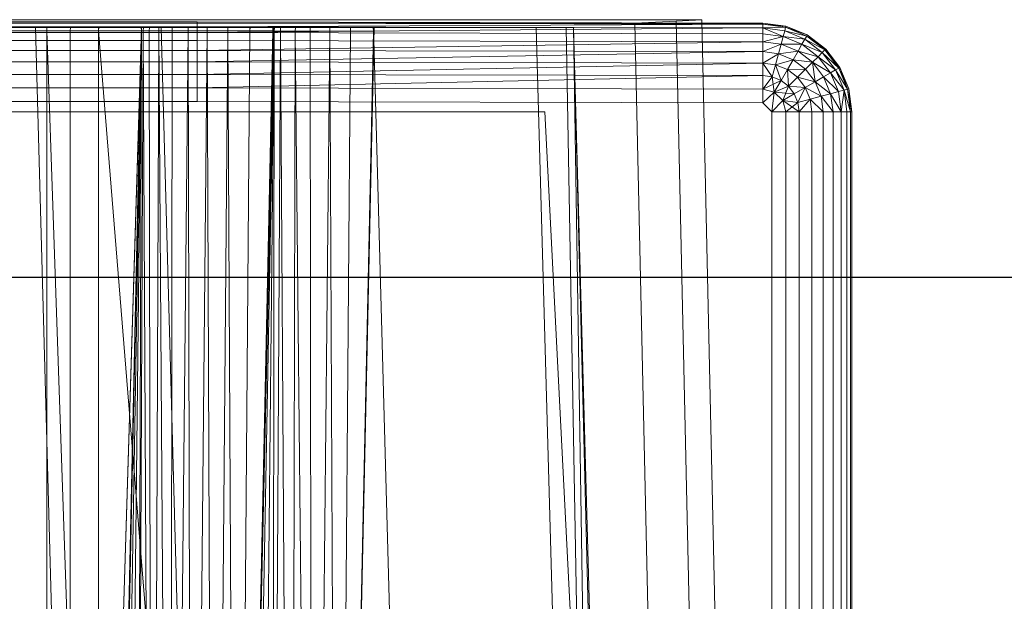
# Model space of a CAD drawing. Header units: metres. Extents: x 391.1 to 427.5, y 12.5 to 28.4.
# Tile 51 of 209: x 402.0935 to 402.256, y 28.0247 to 28.1208. Entities that reach past the tile are written whole.
import ezdxf

# ---------------------------------------------------------------- set-up
doc = ezdxf.new("R2010")
doc.units = ezdxf.units.M
for name, color, linetype, lineweight in [('A-DETL-____-MBND', 7, 'Continuous', 18), ('A-WALL-____-MCUT', 7, 'Continuous', 25), ('A-WALL-____-OTLN', 7, 'Continuous', 25)]:
    doc.layers.add(name, color=color, linetype=linetype, lineweight=lineweight)

# ---------------------------------------------------------------- blocks, each defined once
blk = doc.blocks.new('Family - Evans PA-152638-03_CLI_AIGUA_P0A')
at = {"layer": 'A-WALL-____-MCUT', "color": 253, "true_color": 0xaaaaaa}
blk.add_line((1.7984, 0.15), (0, 0.15), dxfattribs=at)
at = {"layer": 'A-WALL-____-OTLN', "color": 253, "true_color": 0xaaaaaa}
blk.add_line((1.7984, 0.15), (0, 0.15), dxfattribs=at)
blk = doc.blocks.new('Family - Inodor PA-152684-03_CLI_AIGUA_P0A')
at = {"layer": 'A-DETL-____-MBND', "color": 253, "true_color": 0xaaaaaa}
for p, q in [((0.01465, 0.72691), (0.38826, 0.72691)), ((0.01465, 0.72691), (0.38826, 0.72691)), ((0.03874, 0.72747), (0.36709, 0.72747)), ((0.36709, 0.72747), (0.03874, 0.72747)), ((0.36709, 0.72691), (0.03874, 0.72691)), ((0.03874, 0.72691), (0.36709, 0.72691)), ((0.10805, 0.72711), (0.29485, 0.72711)), ((0.10805, 0.72711), (0.29485, 0.72711)), ((0.29485, 0.72711), (0.10805, 0.72691)), ((0.10805, 0.72691), (0.29485, 0.72711)), ((0.10805, 0.72691), (0.29485, 0.72691)), ((0.10805, 0.72691), (0.29485, 0.72691)), ((0.10805, 0.72691), (0.29485, 0.72691)), ((0.29485, 0.72711), (0.29485, 0.72691)), ((0.29485, 0.72711), (0.38826, 0.72691)), ((0.29485, 0.72711), (0.29485, 0.72691)), ((0.29485, 0.72711), (0.38826, 0.72691)), ((0.29485, 0.72711), (0.29485, 0.72691)), ((0.29485, 0.72691), (0.29485, 0.72631)), ((0.29485, 0.72691), (0.38826, 0.72671)), ((0.29485, 0.72691), (0.29485, 0.72631)), ((0.38826, 0.72691), (0.29485, 0.72691)), ((0.29485, 0.72691), (0.38826, 0.72671)), ((0.29485, 0.72691), (0.29485, 0.72631)), ((0.29485, 0.72691), (0.38826, 0.72691)), ((0.29485, 0.72691), (0.38826, 0.72671)), ((0.38826, 0.72671), (0.29485, 0.72631)), ((0.29485, 0.72631), (0.38826, 0.72671)), ((0.36709, 0.72747), (0.37392, 0.72747)), ((0.37392, 0.72747), (0.36709, 0.72747)), ((0.37392, 0.72725), (0.36709, 0.72691)), ((0.36709, 0.72691), (0.37392, 0.72725)), ((0.3742, 0.40749), (0.36709, 0.72691)), ((0.3742, 0.40749), (0.36709, 0.72691)), ((0.37814, 0.72747), (0.37392, 0.72725)), ((0.37392, 0.72725), (0.37814, 0.72747)), ((0.37392, 0.72747), (0.37814, 0.72747)), ((0.37814, 0.72747), (0.37392, 0.72747)), ((0.38104, 0.40776), (0.37392, 0.72725)), ((0.38104, 0.40776), (0.37392, 0.72725)), ((0.38526, 0.40793), (0.37814, 0.72747)), ((0.38526, 0.40793), (0.37814, 0.72747)), ((0.38826, 0.72691), (0.38826, 0.72671)), ((0.38826, 0.72691), (0.39205, 0.72641)), ((0.38826, 0.72691), (0.39205, 0.72641)), ((0.38826, 0.72691), (0.39205, 0.72641)), ((0.38826, 0.72691), (0.38826, 0.72671)), ((0.38826, 0.72691), (0.39205, 0.72641)), ((0.38826, 0.72691), (0.38826, 0.72671)), ((0.38826, 0.72671), (0.38826, 0.72611)), ((0.38826, 0.72671), (0.392, 0.72621)), ((0.38826, 0.72671), (0.38826, 0.72611)), ((0.39205, 0.72641), (0.38826, 0.72671)), ((0.38826, 0.72671), (0.392, 0.72621)), ((0.38826, 0.72671), (0.38826, 0.72611)), ((0.38826, 0.72671), (0.39205, 0.72641)), ((0.38826, 0.72671), (0.392, 0.72621)), ((0.10805, 0.72631), (0.29485, 0.72631)), ((0.10805, 0.72631), (0.29485, 0.72631)), ((0.10805, 0.72631), (0.29485, 0.72631)), ((0.29485, 0.72631), (0.10805, 0.72534)), ((0.10805, 0.72534), (0.29485, 0.72631)), ((0.10805, 0.72534), (0.29485, 0.72534)), ((0.10805, 0.72534), (0.29485, 0.72534)), ((0.10805, 0.72534), (0.29485, 0.72534)), ((0.12028, 0.7262), (0.28568, 0.7262)), ((0.1359, 0.7262), (0.27007, 0.7262)), ((0.26951, 0.7262), (0.13591, 0.7262)), ((0.27003, 0.72561), (0.13594, 0.72561)), ((0.13594, 0.72561), (0.27003, 0.72561)), ((0.13594, 0.72561), (0.27003, 0.72561)), ((0.13594, 0.72561), (0.27003, 0.72561)), ((0.24439, 0.7262), (0.26816, 0.7262)), ((0.26816, 0.7262), (0.28224, 0.21652)), ((0.26816, 0.7262), (0.28891, 0.7262)), ((0.26951, 0.7262), (0.27006, 0.7262)), ((0.28568, 0.7262), (0.26951, 0.2042)), ((0.26951, 0.2042), (0.28565, 0.7256)), ((0.26951, 0.2042), (0.28565, 0.7256)), ((0.27003, 0.72561), (0.27006, 0.7262)), ((0.27006, 0.7262), (0.27003, 0.72561)), ((0.27007, 0.7262), (0.27003, 0.72561)), ((0.27007, 0.7262), (0.27003, 0.72561)), ((0.27003, 0.72561), (0.27003, 0.44571)), ((0.27003, 0.72561), (0.27392, 0.72561)), ((0.27003, 0.72561), (0.27003, 0.44571)), ((0.27392, 0.72561), (0.27003, 0.72561)), ((0.27003, 0.72561), (0.27003, 0.44571)), ((0.27003, 0.72561), (0.27965, 0.44571)), ((0.27003, 0.72561), (0.27003, 0.44571)), ((0.28565, 0.7256), (0.27003, 0.72561)), ((0.27003, 0.72561), (0.28565, 0.7256)), ((0.27003, 0.72561), (0.27965, 0.44571)), ((0.27003, 0.21593), (0.28565, 0.7256)), ((0.27003, 0.21593), (0.28565, 0.7256)), ((0.27394, 0.7262), (0.27006, 0.7262)), ((0.28563, 0.7262), (0.27007, 0.7262)), ((0.27394, 0.7262), (0.27392, 0.72561)), ((0.27394, 0.7262), (0.27392, 0.72561)), ((0.27392, 0.72561), (0.27392, 0.44571)), ((0.27392, 0.72561), (0.27859, 0.72561)), ((0.27392, 0.72561), (0.27392, 0.44571)), ((0.27859, 0.72561), (0.27392, 0.72561)), ((0.27859, 0.7262), (0.27394, 0.7262)), ((0.27859, 0.7262), (0.27859, 0.72561)), ((0.27861, 0.7262), (0.27859, 0.72561)), ((0.27861, 0.7262), (0.27859, 0.7262)), ((0.27859, 0.72561), (0.27859, 0.7262)), ((0.27862, 0.7262), (0.27859, 0.72561)), ((0.27859, 0.72561), (0.27861, 0.7262)), ((0.27862, 0.7262), (0.27859, 0.72561)), ((0.27859, 0.72561), (0.27859, 0.44571)), ((0.27859, 0.72561), (0.30126, 0.44572)), ((0.27859, 0.72561), (0.27859, 0.44571)), ((0.3076, 0.72555), (0.27859, 0.72561)), ((0.27859, 0.72561), (0.3076, 0.72555)), ((0.27859, 0.72561), (0.30126, 0.44572)), ((0.27862, 0.7262), (0.27861, 0.7262)), ((0.30752, 0.7262), (0.27862, 0.7262)), ((0.28565, 0.7256), (0.27965, 0.44571)), ((0.27965, 0.44571), (0.28565, 0.7256)), ((0.28565, 0.7256), (0.27965, 0.44571)), ((0.27965, 0.44571), (0.28565, 0.7256)), ((0.28565, 0.7256), (0.27996, 0.44571)), ((0.27996, 0.44571), (0.28565, 0.7256)), ((0.28565, 0.7256), (0.28094, 0.44571)), ((0.28094, 0.44571), (0.28565, 0.7256)), ((0.28565, 0.7256), (0.28254, 0.44571)), ((0.28254, 0.44571), (0.28565, 0.7256)), ((0.28565, 0.7256), (0.28471, 0.44571)), ((0.28471, 0.44571), (0.28565, 0.7256)), ((0.28471, 0.44571), (0.28596, 0.7256)), ((0.28471, 0.44571), (0.28596, 0.7256)), ((0.28563, 0.7262), (0.28565, 0.7256)), ((0.28568, 0.7262), (0.28563, 0.7262)), ((0.28565, 0.7256), (0.28563, 0.7262)), ((0.28568, 0.7262), (0.28565, 0.7256)), ((0.28568, 0.7262), (0.28565, 0.7256)), ((0.28568, 0.7262), (0.28565, 0.7256)), ((0.28568, 0.7262), (0.28565, 0.7256)), ((0.28565, 0.7256), (0.28596, 0.7256)), ((0.28596, 0.7256), (0.28565, 0.7256)), ((0.28599, 0.7262), (0.28568, 0.7262)), ((0.28599, 0.7262), (0.28596, 0.7256)), ((0.28599, 0.7262), (0.28596, 0.7256)), ((0.28596, 0.7256), (0.28739, 0.44571)), ((0.28596, 0.7256), (0.28694, 0.7256)), ((0.28596, 0.7256), (0.28739, 0.44571)), ((0.28694, 0.7256), (0.28596, 0.7256)), ((0.28697, 0.7262), (0.28599, 0.7262)), ((0.28697, 0.7262), (0.28694, 0.7256)), ((0.28697, 0.7262), (0.28694, 0.7256)), ((0.28694, 0.7256), (0.28739, 0.44571)), ((0.28694, 0.7256), (0.28854, 0.7256)), ((0.28694, 0.7256), (0.28739, 0.44571)), ((0.28854, 0.7256), (0.28694, 0.7256)), ((0.28856, 0.7262), (0.28697, 0.7262)), ((0.28854, 0.7256), (0.28739, 0.44571)), ((0.28739, 0.44571), (0.28854, 0.7256)), ((0.28856, 0.7262), (0.28854, 0.7256)), ((0.28856, 0.7262), (0.28854, 0.7256)), ((0.28854, 0.7256), (0.29049, 0.44571)), ((0.28854, 0.7256), (0.29071, 0.7256)), ((0.28854, 0.7256), (0.29049, 0.44571)), ((0.29071, 0.7256), (0.28854, 0.7256)), ((0.29073, 0.7262), (0.28856, 0.7262)), ((0.28891, 0.7262), (0.30299, 0.21652)), ((0.28891, 0.7262), (0.32395, 0.7262)), ((0.29071, 0.7256), (0.29049, 0.44571)), ((0.29049, 0.44571), (0.29071, 0.7256)), ((0.29049, 0.44571), (0.29339, 0.7256)), ((0.29049, 0.44571), (0.29339, 0.7256)), ((0.29073, 0.7262), (0.29071, 0.7256)), ((0.29073, 0.7262), (0.29071, 0.7256)), ((0.29071, 0.7256), (0.29339, 0.7256)), ((0.29339, 0.7256), (0.29071, 0.7256)), ((0.2934, 0.7262), (0.29073, 0.7262)), ((0.2934, 0.7262), (0.29339, 0.7256)), ((0.2934, 0.7262), (0.29339, 0.7256)), ((0.29339, 0.7256), (0.2934, 0.7262)), ((0.2934, 0.7262), (0.29339, 0.7256)), ((0.29339, 0.7256), (0.29392, 0.44571)), ((0.29339, 0.7256), (0.29649, 0.7256)), ((0.29339, 0.7256), (0.29392, 0.44571)), ((0.29649, 0.7256), (0.29339, 0.7256)), ((0.29649, 0.7262), (0.2934, 0.7262)), ((0.29649, 0.7256), (0.29392, 0.44571)), ((0.29392, 0.44571), (0.29649, 0.7256)), ((0.29485, 0.72631), (0.29485, 0.72534)), ((0.29485, 0.72631), (0.38826, 0.72611)), ((0.29485, 0.72631), (0.29485, 0.72534)), ((0.29485, 0.72631), (0.38826, 0.72611)), ((0.29485, 0.72631), (0.29485, 0.72534)), ((0.29485, 0.72631), (0.38826, 0.72611)), ((0.38826, 0.72611), (0.29485, 0.72534)), ((0.29485, 0.72534), (0.38826, 0.72611)), ((0.29485, 0.72534), (0.29485, 0.72402)), ((0.29485, 0.72534), (0.38826, 0.72514)), ((0.29485, 0.72534), (0.29485, 0.72402)), ((0.29485, 0.72534), (0.38826, 0.72514)), ((0.29485, 0.72534), (0.29485, 0.72402)), ((0.29485, 0.72534), (0.38826, 0.72514)), ((0.29649, 0.7262), (0.29649, 0.7256)), ((0.29649, 0.7262), (0.29649, 0.7256)), ((0.29649, 0.7262), (0.29649, 0.7262)), ((0.29649, 0.7256), (0.29649, 0.7262)), ((0.2965, 0.7262), (0.29649, 0.7256)), ((0.2965, 0.7262), (0.29649, 0.7262)), ((0.29649, 0.7256), (0.29649, 0.7262)), ((0.2965, 0.7262), (0.29649, 0.7256)), ((0.29649, 0.7256), (0.29758, 0.44571)), ((0.29992, 0.7256), (0.29649, 0.7256)), ((0.29649, 0.7256), (0.29992, 0.7256)), ((0.29649, 0.7256), (0.29758, 0.44571)), ((0.29992, 0.7262), (0.2965, 0.7262)), ((0.29992, 0.7256), (0.29758, 0.44571)), ((0.29758, 0.44571), (0.29992, 0.7256)), ((0.29992, 0.7262), (0.29992, 0.7256)), ((0.29992, 0.7262), (0.29992, 0.7256)), ((0.29992, 0.7262), (0.29992, 0.7262)), ((0.29992, 0.7256), (0.29992, 0.7262)), ((0.29993, 0.7262), (0.29992, 0.7256)), ((0.29993, 0.7262), (0.29992, 0.7262)), ((0.29992, 0.7256), (0.29992, 0.7262)), ((0.29993, 0.7262), (0.29992, 0.7256)), ((0.29992, 0.7256), (0.30135, 0.44571)), ((0.29992, 0.7256), (0.30358, 0.7256)), ((0.29992, 0.7256), (0.30135, 0.44571)), ((0.30358, 0.7256), (0.29992, 0.7256)), ((0.30358, 0.7262), (0.29993, 0.7262)), ((0.3076, 0.72555), (0.30126, 0.44572)), ((0.30126, 0.44572), (0.3076, 0.72555)), ((0.30749, 0.7262), (0.30135, 0.44571)), ((0.30358, 0.7256), (0.30135, 0.44571)), ((0.30135, 0.44571), (0.30358, 0.7256)), ((0.30135, 0.44571), (0.30735, 0.7256)), ((0.30135, 0.44571), (0.30735, 0.7256)), ((0.3076, 0.72555), (0.30226, 0.44566)), ((0.30226, 0.44566), (0.3076, 0.72555)), ((0.30358, 0.7262), (0.30358, 0.7256)), ((0.30359, 0.7262), (0.30358, 0.7256)), ((0.30359, 0.7262), (0.30358, 0.7262)), ((0.30358, 0.7256), (0.30358, 0.7262)), ((0.30359, 0.7262), (0.30358, 0.7256)), ((0.30358, 0.7256), (0.30735, 0.7256)), ((0.30735, 0.7256), (0.30358, 0.7256)), ((0.30735, 0.7262), (0.30359, 0.7262)), ((0.3076, 0.72555), (0.30471, 0.44566)), ((0.30471, 0.44566), (0.3076, 0.72555)), ((0.3076, 0.72555), (0.30715, 0.44566)), ((0.30715, 0.44566), (0.3076, 0.72555)), ((0.30715, 0.44566), (0.3086, 0.72555)), ((0.30715, 0.44566), (0.3086, 0.72555)), ((0.30739, 0.7262), (0.30735, 0.7256)), ((0.30735, 0.7262), (0.30735, 0.7256)), ((0.30736, 0.7262), (0.30735, 0.7256)), ((0.30736, 0.7262), (0.30735, 0.7262)), ((0.30735, 0.7256), (0.30735, 0.7262)), ((0.30737, 0.7262), (0.30735, 0.7256)), ((0.30735, 0.7256), (0.30736, 0.7262)), ((0.30739, 0.7262), (0.30735, 0.7256)), ((0.30735, 0.7256), (0.30737, 0.7262)), ((0.30737, 0.7262), (0.30736, 0.7262)), ((0.30739, 0.7262), (0.30737, 0.7262)), ((0.30749, 0.7262), (0.30739, 0.7262)), ((0.30752, 0.7262), (0.3076, 0.72555)), ((0.30763, 0.7262), (0.30752, 0.7262)), ((0.3076, 0.72555), (0.30752, 0.7262)), ((0.30763, 0.7262), (0.3076, 0.72555)), ((0.30763, 0.7262), (0.3076, 0.72555)), ((0.3076, 0.72555), (0.3086, 0.72555)), ((0.3086, 0.72555), (0.3076, 0.72555)), ((0.30863, 0.7262), (0.30763, 0.7262)), ((0.30863, 0.7262), (0.3086, 0.72555)), ((0.30863, 0.7262), (0.3086, 0.72555)), ((0.3086, 0.72555), (0.31043, 0.44566)), ((0.3086, 0.72555), (0.31105, 0.72555)), ((0.3086, 0.72555), (0.31043, 0.44566)), ((0.31105, 0.72555), (0.3086, 0.72555)), ((0.31107, 0.7262), (0.30863, 0.7262)), ((0.31105, 0.72555), (0.31043, 0.44566)), ((0.31043, 0.44566), (0.31105, 0.72555)), ((0.31107, 0.7262), (0.31105, 0.72555)), ((0.31107, 0.7262), (0.31105, 0.72555)), ((0.31105, 0.72555), (0.31384, 0.44566)), ((0.31105, 0.72555), (0.31349, 0.72555)), ((0.31105, 0.72555), (0.31384, 0.44566)), ((0.31349, 0.72555), (0.31105, 0.72555)), ((0.3135, 0.7262), (0.31107, 0.7262)), ((0.3135, 0.7262), (0.31349, 0.72555)), ((0.3135, 0.7262), (0.31349, 0.72555)), ((0.31349, 0.72555), (0.31384, 0.44566)), ((0.31349, 0.72555), (0.31677, 0.72555)), ((0.31349, 0.72555), (0.31384, 0.44566)), ((0.31677, 0.72555), (0.31349, 0.72555)), ((0.31677, 0.7262), (0.3135, 0.7262)), ((0.31677, 0.72555), (0.31384, 0.44566)), ((0.31384, 0.44566), (0.31677, 0.72555)), ((0.31677, 0.7262), (0.31677, 0.72555)), ((0.31677, 0.7262), (0.31677, 0.72555)), ((0.31677, 0.7262), (0.31677, 0.7262)), ((0.31677, 0.72555), (0.31677, 0.7262)), ((0.32018, 0.7262), (0.31677, 0.7262)), ((0.31677, 0.7262), (0.31677, 0.72555)), ((0.31677, 0.72555), (0.31794, 0.44566)), ((0.32019, 0.72555), (0.31677, 0.72555)), ((0.31677, 0.72555), (0.32019, 0.72555)), ((0.31677, 0.72555), (0.31794, 0.44566)), ((0.32408, 0.7262), (0.31794, 0.44566)), ((0.32019, 0.72555), (0.31794, 0.44566)), ((0.31794, 0.44566), (0.32019, 0.72555)), ((0.31794, 0.44566), (0.32395, 0.72555)), ((0.31794, 0.44566), (0.32395, 0.72555)), ((0.32018, 0.7262), (0.32019, 0.72555)), ((0.32019, 0.7262), (0.32018, 0.7262)), ((0.32019, 0.72555), (0.32018, 0.7262)), ((0.32019, 0.7262), (0.32019, 0.72555)), ((0.3202, 0.7262), (0.32019, 0.72555)), ((0.3202, 0.7262), (0.32019, 0.7262)), ((0.32019, 0.72555), (0.32019, 0.7262)), ((0.3202, 0.7262), (0.32019, 0.72555)), ((0.32019, 0.72555), (0.32395, 0.72555)), ((0.32395, 0.72555), (0.32019, 0.72555)), ((0.32394, 0.7262), (0.3202, 0.7262)), ((0.32394, 0.7262), (0.32395, 0.72555)), ((0.32395, 0.7262), (0.32394, 0.7262)), ((0.32395, 0.72555), (0.32394, 0.7262)), ((0.32395, 0.7262), (0.33803, 0.21652)), ((0.32395, 0.7262), (0.35083, 0.7262)), ((0.32397, 0.7262), (0.32395, 0.72555)), ((0.32395, 0.7262), (0.32395, 0.72555)), ((0.32396, 0.7262), (0.32395, 0.72555)), ((0.32396, 0.7262), (0.32395, 0.7262)), ((0.32395, 0.72555), (0.32395, 0.7262)), ((0.32397, 0.7262), (0.32395, 0.72555)), ((0.32395, 0.72555), (0.32396, 0.7262)), ((0.32397, 0.7262), (0.32396, 0.7262)), ((0.32408, 0.7262), (0.32397, 0.7262)), ((0.35083, 0.7262), (0.36491, 0.21652)), ((0.35083, 0.7262), (0.35578, 0.7262)), ((0.35578, 0.7262), (0.36491, 0.21652)), ((0.35578, 0.7262), (0.35697, 0.7262)), ((0.35697, 0.7262), (0.36491, 0.21652)), ((0.35697, 0.7262), (0.36986, 0.21652)), ((0.35697, 0.7262), (0.37104, 0.21652)), ((0.392, 0.72621), (0.38826, 0.72611)), ((0.38826, 0.72611), (0.392, 0.72621)), ((0.38826, 0.72611), (0.38826, 0.72514)), ((0.38826, 0.72611), (0.39184, 0.72564)), ((0.38826, 0.72611), (0.38826, 0.72514)), ((0.38826, 0.72611), (0.39159, 0.7247)), ((0.38826, 0.72611), (0.38826, 0.72514)), ((0.38826, 0.72611), (0.39184, 0.72564)), ((0.38826, 0.72611), (0.39159, 0.7247)), ((0.38826, 0.72611), (0.39184, 0.72564)), ((0.38826, 0.72514), (0.38826, 0.72382)), ((0.39159, 0.7247), (0.38826, 0.72514)), ((0.38826, 0.72514), (0.38826, 0.72382)), ((0.39159, 0.7247), (0.38826, 0.72514)), ((0.38826, 0.72514), (0.39159, 0.7247)), ((0.38826, 0.72514), (0.38826, 0.72382)), ((0.39184, 0.72564), (0.39159, 0.7247)), ((0.39184, 0.72564), (0.39159, 0.7247)), ((0.39159, 0.7247), (0.39184, 0.72564)), ((0.392, 0.72621), (0.39184, 0.72564)), ((0.392, 0.72621), (0.39184, 0.72564)), ((0.39184, 0.72564), (0.392, 0.72621)), ((0.39184, 0.72564), (0.39518, 0.72425)), ((0.39184, 0.72564), (0.39518, 0.72425)), ((0.39184, 0.72564), (0.39548, 0.72477)), ((0.39184, 0.72564), (0.39548, 0.72477)), ((0.39184, 0.72564), (0.39518, 0.72425)), ((0.39205, 0.72641), (0.392, 0.72621)), ((0.39205, 0.72641), (0.392, 0.72621)), ((0.392, 0.72621), (0.39205, 0.72641)), ((0.392, 0.72621), (0.39548, 0.72477)), ((0.392, 0.72621), (0.39548, 0.72477)), ((0.392, 0.72621), (0.39558, 0.72494)), ((0.392, 0.72621), (0.39558, 0.72494)), ((0.392, 0.72621), (0.39548, 0.72477)), ((0.39205, 0.72641), (0.39558, 0.72494)), ((0.39205, 0.72641), (0.39558, 0.72494)), ((0.39205, 0.72641), (0.39558, 0.72494)), ((0.39205, 0.72641), (0.39558, 0.72494)), ((0.39558, 0.72494), (0.39548, 0.72477)), ((0.39558, 0.72494), (0.39548, 0.72477)), ((0.39548, 0.72477), (0.39558, 0.72494)), ((0.39558, 0.72494), (0.39862, 0.72262)), ((0.39558, 0.72494), (0.39862, 0.72262)), ((0.39558, 0.72494), (0.39862, 0.72262)), ((0.39558, 0.72494), (0.39862, 0.72262)), ((0.10805, 0.72402), (0.29485, 0.72402)), ((0.10805, 0.72402), (0.29485, 0.72402)), ((0.10805, 0.72402), (0.29485, 0.72402)), ((0.29485, 0.72402), (0.38826, 0.72382)), ((0.29485, 0.72402), (0.29485, 0.72239)), ((0.29485, 0.72402), (0.38826, 0.72382)), ((0.29485, 0.72402), (0.38826, 0.72382)), ((0.29485, 0.72402), (0.29485, 0.72239)), ((0.38826, 0.72382), (0.29485, 0.72239)), ((0.29485, 0.72239), (0.38826, 0.72382)), ((0.39159, 0.7247), (0.38826, 0.72382)), ((0.38826, 0.72382), (0.39159, 0.7247)), ((0.38826, 0.72382), (0.38826, 0.72219)), ((0.38826, 0.72382), (0.39125, 0.72342)), ((0.38826, 0.72382), (0.38826, 0.72219)), ((0.38826, 0.72382), (0.39125, 0.72342)), ((0.38826, 0.72382), (0.38826, 0.72219)), ((0.38826, 0.72382), (0.39125, 0.72342)), ((0.39125, 0.72342), (0.38826, 0.72219)), ((0.38826, 0.72219), (0.39125, 0.72342)), ((0.39125, 0.72342), (0.39083, 0.72185)), ((0.39125, 0.72342), (0.39083, 0.72185)), ((0.39083, 0.72185), (0.39125, 0.72342)), ((0.39159, 0.7247), (0.39125, 0.72342)), ((0.39159, 0.7247), (0.39125, 0.72342)), ((0.39125, 0.72342), (0.39159, 0.7247)), ((0.39125, 0.72342), (0.39404, 0.72227)), ((0.39125, 0.72342), (0.39404, 0.72227)), ((0.39125, 0.72342), (0.3947, 0.72341)), ((0.39125, 0.72342), (0.3947, 0.72341)), ((0.39125, 0.72342), (0.39404, 0.72227)), ((0.39159, 0.7247), (0.3947, 0.72341)), ((0.39159, 0.7247), (0.3947, 0.72341)), ((0.39159, 0.7247), (0.39518, 0.72425)), ((0.39159, 0.7247), (0.39518, 0.72425)), ((0.39159, 0.7247), (0.3947, 0.72341)), ((0.3947, 0.72341), (0.39404, 0.72227)), ((0.3947, 0.72341), (0.39404, 0.72227)), ((0.39404, 0.72227), (0.3947, 0.72341)), ((0.39518, 0.72425), (0.3947, 0.72341)), ((0.39518, 0.72425), (0.3947, 0.72341)), ((0.3947, 0.72341), (0.39518, 0.72425)), ((0.3947, 0.72341), (0.39736, 0.72136)), ((0.3947, 0.72341), (0.39736, 0.72136)), ((0.3947, 0.72341), (0.39805, 0.72205)), ((0.3947, 0.72341), (0.39805, 0.72205)), ((0.3947, 0.72341), (0.39736, 0.72136)), ((0.39548, 0.72477), (0.39518, 0.72425)), ((0.39548, 0.72477), (0.39518, 0.72425)), ((0.39518, 0.72425), (0.39548, 0.72477)), ((0.39518, 0.72425), (0.39805, 0.72205)), ((0.39518, 0.72425), (0.39805, 0.72205)), ((0.39518, 0.72425), (0.39847, 0.72247)), ((0.39518, 0.72425), (0.39847, 0.72247)), ((0.39518, 0.72425), (0.39805, 0.72205)), ((0.39548, 0.72477), (0.39847, 0.72247)), ((0.39548, 0.72477), (0.39847, 0.72247)), ((0.39548, 0.72477), (0.39862, 0.72262)), ((0.39548, 0.72477), (0.39862, 0.72262)), ((0.39548, 0.72477), (0.39847, 0.72247)), ((0.10805, 0.72239), (0.29485, 0.72239)), ((0.10805, 0.72239), (0.29485, 0.72239)), ((0.10805, 0.72239), (0.29485, 0.72239)), ((0.29485, 0.72239), (0.38826, 0.72219)), ((0.29485, 0.72239), (0.29485, 0.72051)), ((0.29485, 0.72239), (0.38826, 0.72219)), ((0.29485, 0.72239), (0.29485, 0.72051)), ((0.29485, 0.72239), (0.38826, 0.72219)), ((0.38826, 0.72219), (0.29485, 0.72051)), ((0.29485, 0.72051), (0.38826, 0.72219)), ((0.38826, 0.72219), (0.38826, 0.72031)), ((0.38826, 0.72219), (0.39083, 0.72185)), ((0.38826, 0.72219), (0.38826, 0.72031)), ((0.38826, 0.72219), (0.39083, 0.72185)), ((0.38826, 0.72219), (0.38826, 0.72031)), ((0.38826, 0.72219), (0.39083, 0.72185)), ((0.39083, 0.72185), (0.38826, 0.72031)), ((0.38826, 0.72031), (0.39083, 0.72185)), ((0.39083, 0.72185), (0.39034, 0.72003)), ((0.39083, 0.72185), (0.39034, 0.72003)), ((0.39034, 0.72003), (0.39083, 0.72185)), ((0.39083, 0.72185), (0.39404, 0.72227)), ((0.39083, 0.72185), (0.39404, 0.72227)), ((0.39083, 0.72185), (0.39322, 0.72086)), ((0.39083, 0.72185), (0.39322, 0.72086)), ((0.39083, 0.72185), (0.39322, 0.72086)), ((0.39404, 0.72227), (0.39322, 0.72086)), ((0.39404, 0.72227), (0.39322, 0.72086)), ((0.39322, 0.72086), (0.39404, 0.72227)), ((0.39404, 0.72227), (0.39643, 0.72043)), ((0.39404, 0.72227), (0.39643, 0.72043)), ((0.39404, 0.72227), (0.39736, 0.72136)), ((0.39404, 0.72227), (0.39736, 0.72136)), ((0.39404, 0.72227), (0.39643, 0.72043)), ((0.39805, 0.72205), (0.39736, 0.72136)), ((0.39805, 0.72205), (0.39736, 0.72136)), ((0.39736, 0.72136), (0.39805, 0.72205)), ((0.39847, 0.72247), (0.39805, 0.72205)), ((0.39847, 0.72247), (0.39805, 0.72205)), ((0.39805, 0.72205), (0.39847, 0.72247)), ((0.39805, 0.72205), (0.40025, 0.71918)), ((0.39805, 0.72205), (0.40025, 0.71918)), ((0.39805, 0.72205), (0.40077, 0.71948)), ((0.39805, 0.72205), (0.40077, 0.71948)), ((0.39805, 0.72205), (0.40025, 0.71918)), ((0.39862, 0.72262), (0.39847, 0.72247)), ((0.39862, 0.72262), (0.39847, 0.72247)), ((0.39847, 0.72247), (0.39862, 0.72262)), ((0.39847, 0.72247), (0.40077, 0.71948)), ((0.39847, 0.72247), (0.40077, 0.71948)), ((0.39847, 0.72247), (0.40077, 0.71948)), ((0.39862, 0.72262), (0.40094, 0.71958)), ((0.39862, 0.72262), (0.40094, 0.71958)), ((0.39862, 0.72262), (0.40094, 0.71958)), ((0.39862, 0.72262), (0.40077, 0.71948)), ((0.39862, 0.72262), (0.40094, 0.71958)), ((0.39862, 0.72262), (0.40077, 0.71948)), ((0.10805, 0.72051), (0.29485, 0.72051)), ((0.10805, 0.72051), (0.29485, 0.72051)), ((0.10805, 0.72051), (0.29485, 0.72051)), ((0.29485, 0.72051), (0.38826, 0.72031)), ((0.29485, 0.72051), (0.29485, 0.71843)), ((0.29485, 0.72051), (0.38826, 0.72031)), ((0.29485, 0.72051), (0.29485, 0.71843)), ((0.29485, 0.72051), (0.38826, 0.72031)), ((0.38826, 0.72031), (0.29485, 0.71843)), ((0.29485, 0.71843), (0.38826, 0.72031)), ((0.38826, 0.72031), (0.38826, 0.71823)), ((0.38826, 0.72031), (0.39034, 0.72003)), ((0.38826, 0.72031), (0.38826, 0.71823)), ((0.38826, 0.72031), (0.3898, 0.71802)), ((0.38826, 0.72031), (0.38826, 0.71823)), ((0.38826, 0.72031), (0.39034, 0.72003)), ((0.38826, 0.72031), (0.3898, 0.71802)), ((0.38826, 0.72031), (0.39034, 0.72003)), ((0.39034, 0.72003), (0.3898, 0.71802)), ((0.39034, 0.72003), (0.3898, 0.71802)), ((0.3898, 0.71802), (0.39034, 0.72003)), ((0.39034, 0.72003), (0.39322, 0.72086)), ((0.39034, 0.72003), (0.39322, 0.72086)), ((0.39034, 0.72003), (0.39228, 0.71923)), ((0.39034, 0.72003), (0.39124, 0.71743)), ((0.39034, 0.72003), (0.39228, 0.71923)), ((0.39034, 0.72003), (0.39124, 0.71743)), ((0.39034, 0.72003), (0.39228, 0.71923)), ((0.39322, 0.72086), (0.39228, 0.71923)), ((0.39322, 0.72086), (0.39228, 0.71923)), ((0.39228, 0.71923), (0.39322, 0.72086)), ((0.39322, 0.72086), (0.39528, 0.71928)), ((0.39322, 0.72086), (0.39528, 0.71928)), ((0.39322, 0.72086), (0.39643, 0.72043)), ((0.39322, 0.72086), (0.39643, 0.72043)), ((0.39322, 0.72086), (0.39528, 0.71928)), ((0.39643, 0.72043), (0.39528, 0.71928)), ((0.39643, 0.72043), (0.39528, 0.71928)), ((0.39528, 0.71928), (0.39643, 0.72043)), ((0.39736, 0.72136), (0.39643, 0.72043)), ((0.39736, 0.72136), (0.39643, 0.72043)), ((0.39643, 0.72043), (0.39736, 0.72136)), ((0.39643, 0.72043), (0.39827, 0.71804)), ((0.39643, 0.72043), (0.39686, 0.71722)), ((0.39643, 0.72043), (0.39827, 0.71804)), ((0.39643, 0.72043), (0.39686, 0.71722)), ((0.39643, 0.72043), (0.39941, 0.7187)), ((0.39643, 0.72043), (0.39941, 0.7187)), ((0.39643, 0.72043), (0.39827, 0.71804)), ((0.39736, 0.72136), (0.39941, 0.7187)), ((0.39736, 0.72136), (0.39941, 0.7187)), ((0.39736, 0.72136), (0.40025, 0.71918)), ((0.39736, 0.72136), (0.40025, 0.71918)), ((0.39736, 0.72136), (0.39941, 0.7187)), ((0.10805, 0.71843), (0.29485, 0.71843)), ((0.10805, 0.71843), (0.29485, 0.71843)), ((0.10805, 0.71843), (0.29485, 0.71843)), ((0.29485, 0.71843), (0.38826, 0.71823)), ((0.29485, 0.71843), (0.29485, 0.71621)), ((0.29485, 0.71843), (0.38826, 0.71823)), ((0.29485, 0.71843), (0.29485, 0.71621)), ((0.29485, 0.71843), (0.38826, 0.71823)), ((0.39228, 0.71923), (0.39124, 0.71743)), ((0.39228, 0.71923), (0.39124, 0.71743)), ((0.39124, 0.71743), (0.39228, 0.71923)), ((0.39228, 0.71923), (0.39528, 0.71928)), ((0.39228, 0.71923), (0.39528, 0.71928)), ((0.39228, 0.71923), (0.39395, 0.71795)), ((0.39228, 0.71923), (0.39248, 0.71648)), ((0.39228, 0.71923), (0.39395, 0.71795)), ((0.39228, 0.71923), (0.39248, 0.71648)), ((0.39228, 0.71923), (0.39395, 0.71795)), ((0.39528, 0.71928), (0.39395, 0.71795)), ((0.39528, 0.71928), (0.39395, 0.71795)), ((0.39395, 0.71795), (0.39528, 0.71928)), ((0.39528, 0.71928), (0.39686, 0.71722)), ((0.39528, 0.71928), (0.39686, 0.71722)), ((0.39528, 0.71928), (0.39686, 0.71722)), ((0.39941, 0.7187), (0.39827, 0.71804)), ((0.39941, 0.7187), (0.39827, 0.71804)), ((0.39827, 0.71804), (0.39941, 0.7187)), ((0.40025, 0.71918), (0.39941, 0.7187)), ((0.40025, 0.71918), (0.39941, 0.7187)), ((0.39941, 0.7187), (0.40025, 0.71918)), ((0.39941, 0.7187), (0.4007, 0.71559)), ((0.39941, 0.7187), (0.4007, 0.71559)), ((0.39941, 0.7187), (0.40164, 0.71584)), ((0.39941, 0.7187), (0.40164, 0.71584)), ((0.39941, 0.7187), (0.4007, 0.71559)), ((0.40077, 0.71948), (0.40025, 0.71918)), ((0.40077, 0.71948), (0.40025, 0.71918)), ((0.40025, 0.71918), (0.40077, 0.71948)), ((0.40025, 0.71918), (0.40164, 0.71584)), ((0.40025, 0.71918), (0.40164, 0.71584)), ((0.40025, 0.71918), (0.40221, 0.716)), ((0.40025, 0.71918), (0.40221, 0.716)), ((0.40025, 0.71918), (0.40164, 0.71584)), ((0.40094, 0.71958), (0.40077, 0.71948)), ((0.40094, 0.71958), (0.40077, 0.71948)), ((0.40077, 0.71948), (0.40094, 0.71958)), ((0.40077, 0.71948), (0.40221, 0.716)), ((0.40077, 0.71948), (0.40221, 0.716)), ((0.40077, 0.71948), (0.40221, 0.716)), ((0.40094, 0.71958), (0.40241, 0.71605)), ((0.40094, 0.71958), (0.40241, 0.71605)), ((0.40094, 0.71958), (0.40241, 0.71605)), ((0.40094, 0.71958), (0.40221, 0.716)), ((0.40094, 0.71958), (0.40241, 0.71605)), ((0.40094, 0.71958), (0.40221, 0.716)), ((0.38826, 0.71823), (0.29485, 0.71621)), ((0.29485, 0.71621), (0.38826, 0.71823)), ((0.38826, 0.71823), (0.38826, 0.71601)), ((0.3898, 0.71802), (0.38826, 0.71823)), ((0.38826, 0.71823), (0.38826, 0.71601)), ((0.3898, 0.71802), (0.38826, 0.71823)), ((0.38826, 0.71823), (0.3898, 0.71802)), ((0.38826, 0.71823), (0.38826, 0.71601)), ((0.3898, 0.71802), (0.38826, 0.71601)), ((0.3898, 0.71802), (0.38826, 0.71601)), ((0.38826, 0.71601), (0.3898, 0.71802)), ((0.38826, 0.71601), (0.39124, 0.71743)), ((0.38826, 0.71601), (0.39124, 0.71743)), ((0.3898, 0.71802), (0.39013, 0.71551)), ((0.3898, 0.71802), (0.39124, 0.71743)), ((0.3898, 0.71802), (0.39124, 0.71743)), ((0.3898, 0.71802), (0.39124, 0.71743)), ((0.39124, 0.71743), (0.39013, 0.71551)), ((0.39124, 0.71743), (0.39013, 0.71551)), ((0.39013, 0.71551), (0.39124, 0.71743)), ((0.39124, 0.71743), (0.39248, 0.71648)), ((0.39124, 0.71743), (0.39248, 0.71648)), ((0.39124, 0.71743), (0.39248, 0.71648)), ((0.39395, 0.71795), (0.39248, 0.71648)), ((0.39395, 0.71795), (0.39248, 0.71648)), ((0.39248, 0.71648), (0.39395, 0.71795)), ((0.39395, 0.71795), (0.39523, 0.71628)), ((0.39395, 0.71795), (0.39523, 0.71628)), ((0.39395, 0.71795), (0.39686, 0.71722)), ((0.39395, 0.71795), (0.39523, 0.71628)), ((0.39395, 0.71795), (0.39686, 0.71722)), ((0.39686, 0.71722), (0.39523, 0.71628)), ((0.39686, 0.71722), (0.39523, 0.71628)), ((0.39523, 0.71628), (0.39686, 0.71722)), ((0.39827, 0.71804), (0.39686, 0.71722)), ((0.39827, 0.71804), (0.39686, 0.71722)), ((0.39686, 0.71722), (0.39827, 0.71804)), ((0.39686, 0.71722), (0.39785, 0.71483)), ((0.39686, 0.71722), (0.39785, 0.71483)), ((0.39686, 0.71722), (0.39942, 0.71525)), ((0.39686, 0.71722), (0.39785, 0.71483)), ((0.39686, 0.71722), (0.39942, 0.71525)), ((0.39827, 0.71804), (0.39942, 0.71525)), ((0.39827, 0.71804), (0.39942, 0.71525)), ((0.39827, 0.71804), (0.4007, 0.71559)), ((0.39827, 0.71804), (0.4007, 0.71559)), ((0.39827, 0.71804), (0.39942, 0.71525)), ((0.10805, 0.71621), (0.29485, 0.71621)), ((0.10805, 0.71621), (0.29485, 0.71621)), ((0.10805, 0.71621), (0.29485, 0.71621)), ((0.29485, 0.71621), (0.38826, 0.71601)), ((0.29485, 0.71621), (0.29485, 0.71393)), ((0.29485, 0.71621), (0.38826, 0.71601)), ((0.29485, 0.71621), (0.29485, 0.71393)), ((0.29485, 0.71621), (0.38826, 0.71601)), ((0.38826, 0.71601), (0.38826, 0.71373)), ((0.38826, 0.71601), (0.39013, 0.71551)), ((0.38826, 0.71601), (0.38826, 0.71373)), ((0.38826, 0.71373), (0.38826, 0.71601)), ((0.38826, 0.71601), (0.39013, 0.71551)), ((0.38826, 0.71601), (0.39013, 0.71551)), ((0.39013, 0.71551), (0.38826, 0.71373)), ((0.38826, 0.71373), (0.39013, 0.71551)), ((0.38826, 0.71373), (0.39013, 0.71551)), ((0.39013, 0.71551), (0.38973, 0.71226)), ((0.38973, 0.71226), (0.39013, 0.71551)), ((0.39248, 0.71648), (0.39013, 0.71551)), ((0.39013, 0.71551), (0.39248, 0.71648)), ((0.39013, 0.71551), (0.39248, 0.71648)), ((0.39013, 0.71551), (0.39151, 0.71413)), ((0.39013, 0.71551), (0.39151, 0.71413)), ((0.39013, 0.71551), (0.39343, 0.71524)), ((0.39013, 0.71551), (0.39151, 0.71413)), ((0.39013, 0.71551), (0.39343, 0.71524)), ((0.39248, 0.71648), (0.39151, 0.71413)), ((0.39343, 0.71524), (0.39151, 0.71413)), ((0.39343, 0.71524), (0.39151, 0.71413)), ((0.39151, 0.71413), (0.39343, 0.71524)), ((0.39248, 0.71648), (0.39343, 0.71524)), ((0.39248, 0.71648), (0.39343, 0.71524)), ((0.39248, 0.71648), (0.39523, 0.71628)), ((0.39248, 0.71648), (0.39343, 0.71524)), ((0.39248, 0.71648), (0.39523, 0.71628)), ((0.39523, 0.71628), (0.39343, 0.71524)), ((0.39523, 0.71628), (0.39343, 0.71524)), ((0.39343, 0.71524), (0.39523, 0.71628)), ((0.39343, 0.71524), (0.39402, 0.7138)), ((0.39343, 0.71524), (0.39402, 0.7138)), ((0.39343, 0.71524), (0.39402, 0.7138)), ((0.39523, 0.71628), (0.39402, 0.7138)), ((0.39402, 0.7138), (0.39523, 0.71628)), ((0.39523, 0.71628), (0.39603, 0.71434)), ((0.39523, 0.71628), (0.39603, 0.71434)), ((0.39523, 0.71628), (0.39785, 0.71483)), ((0.39523, 0.71628), (0.39603, 0.71434)), ((0.39523, 0.71628), (0.39785, 0.71483)), ((0.39942, 0.71525), (0.39785, 0.71483)), ((0.39942, 0.71525), (0.39785, 0.71483)), ((0.39785, 0.71483), (0.39942, 0.71525)), ((0.4007, 0.71559), (0.39942, 0.71525)), ((0.4007, 0.71559), (0.39942, 0.71525)), ((0.39942, 0.71525), (0.4007, 0.71559)), ((0.39942, 0.71525), (0.39982, 0.71226)), ((0.39942, 0.71525), (0.39982, 0.71226)), ((0.39942, 0.71525), (0.40114, 0.71226)), ((0.39942, 0.71525), (0.39982, 0.71226)), ((0.39942, 0.71525), (0.40114, 0.71226)), ((0.40164, 0.71584), (0.4007, 0.71559)), ((0.40164, 0.71584), (0.4007, 0.71559)), ((0.4007, 0.71559), (0.40164, 0.71584)), ((0.4007, 0.71559), (0.40114, 0.71226)), ((0.4007, 0.71559), (0.40114, 0.71226)), ((0.4007, 0.71559), (0.40114, 0.71226)), ((0.40164, 0.71584), (0.40114, 0.71226)), ((0.40114, 0.71226), (0.40164, 0.71584)), ((0.40221, 0.716), (0.40164, 0.71584)), ((0.40221, 0.716), (0.40164, 0.71584)), ((0.40164, 0.71584), (0.40221, 0.716)), ((0.40164, 0.71584), (0.40211, 0.71226)), ((0.40164, 0.71584), (0.40211, 0.71226)), ((0.40164, 0.71584), (0.40271, 0.71226)), ((0.40164, 0.71584), (0.40211, 0.71226)), ((0.40164, 0.71584), (0.40271, 0.71226)), ((0.40241, 0.71605), (0.40221, 0.716)), ((0.40241, 0.71605), (0.40221, 0.716)), ((0.40221, 0.716), (0.40241, 0.71605)), ((0.40221, 0.716), (0.40271, 0.71226)), ((0.40221, 0.716), (0.40271, 0.71226)), ((0.40221, 0.716), (0.40291, 0.71226)), ((0.40221, 0.716), (0.40291, 0.71226)), ((0.40221, 0.716), (0.40271, 0.71226)), ((0.40241, 0.71605), (0.40291, 0.71226)), ((0.40241, 0.71605), (0.40291, 0.71226)), ((0.40241, 0.71605), (0.40291, 0.71226)), ((0.40241, 0.71605), (0.40291, 0.71226)), ((0.10805, 0.71393), (0.29485, 0.71393)), ((0.10805, 0.71393), (0.29485, 0.71393)), ((0.10805, 0.71393), (0.29485, 0.71393)), ((0.29485, 0.71393), (0.38826, 0.71373)), ((0.29485, 0.71393), (0.38826, 0.71373)), ((0.29485, 0.71393), (0.38826, 0.71373)), ((0.38826, 0.71373), (0.38973, 0.71226)), ((0.38826, 0.71373), (0.38973, 0.71226)), ((0.38826, 0.71373), (0.38973, 0.71226)), ((0.39151, 0.71413), (0.38973, 0.71226)), ((0.38973, 0.71226), (0.39151, 0.71413)), ((0.38973, 0.71226), (0.39151, 0.71413)), ((0.39151, 0.71413), (0.39201, 0.71226)), ((0.39151, 0.71413), (0.39402, 0.7138)), ((0.39151, 0.71413), (0.39201, 0.71226)), ((0.39151, 0.71413), (0.39402, 0.7138)), ((0.39151, 0.71413), (0.39423, 0.71226)), ((0.39151, 0.71413), (0.39201, 0.71226)), ((0.39151, 0.71413), (0.39402, 0.7138)), ((0.39151, 0.71413), (0.39423, 0.71226)), ((0.39402, 0.7138), (0.39201, 0.71226)), ((0.39402, 0.7138), (0.39603, 0.71434)), ((0.39402, 0.7138), (0.39603, 0.71434)), ((0.39402, 0.7138), (0.39603, 0.71434)), ((0.39402, 0.7138), (0.39423, 0.71226)), ((0.39402, 0.7138), (0.39423, 0.71226)), ((0.39402, 0.7138), (0.39423, 0.71226)), ((0.39603, 0.71434), (0.39423, 0.71226)), ((0.39423, 0.71226), (0.39603, 0.71434)), ((0.39785, 0.71483), (0.39603, 0.71434)), ((0.39785, 0.71483), (0.39603, 0.71434)), ((0.39603, 0.71434), (0.39785, 0.71483)), ((0.39603, 0.71434), (0.39631, 0.71226)), ((0.39603, 0.71434), (0.39631, 0.71226)), ((0.39603, 0.71434), (0.39819, 0.71226)), ((0.39603, 0.71434), (0.39631, 0.71226)), ((0.39603, 0.71434), (0.39819, 0.71226)), ((0.39785, 0.71483), (0.39819, 0.71226)), ((0.39785, 0.71483), (0.39819, 0.71226)), ((0.39785, 0.71483), (0.39982, 0.71226)), ((0.39785, 0.71483), (0.39819, 0.71226)), ((0.39785, 0.71483), (0.39982, 0.71226)), ((0.35226, 0.71226), (0.04887, 0.71226)), ((0.35226, 0.71226), (0.04887, 0.71226)), ((0.3592, 0.57586), (0.35226, 0.71226)), ((0.35226, 0.71226), (0.36063, 0.54781)), ((0.38973, 0.71226), (0.38973, 0.57723)), ((0.38973, 0.71226), (0.39201, 0.71226)), ((0.38973, 0.71226), (0.38973, 0.57723)), ((0.38973, 0.71226), (0.39201, 0.71226)), ((0.38973, 0.71226), (0.38973, 0.57723)), ((0.38973, 0.71226), (0.39201, 0.71226)), ((0.39201, 0.71226), (0.39201, 0.57723)), ((0.39201, 0.71226), (0.39423, 0.71226)), ((0.39201, 0.71226), (0.39201, 0.57723)), ((0.39423, 0.71226), (0.39201, 0.71226)), ((0.39201, 0.71226), (0.39423, 0.71226)), ((0.39201, 0.71226), (0.39201, 0.57723)), ((0.39423, 0.71226), (0.39423, 0.57723)), ((0.39423, 0.71226), (0.39631, 0.71226)), ((0.39423, 0.71226), (0.39423, 0.57723)), ((0.39423, 0.71226), (0.39631, 0.71226)), ((0.39423, 0.71226), (0.39423, 0.57723)), ((0.39423, 0.71226), (0.39631, 0.71226)), ((0.39631, 0.71226), (0.39631, 0.57723)), ((0.39819, 0.71226), (0.39631, 0.71226)), ((0.39631, 0.71226), (0.39631, 0.57723)), ((0.39819, 0.71226), (0.39631, 0.71226)), ((0.39631, 0.71226), (0.39819, 0.71226)), ((0.39631, 0.71226), (0.39631, 0.57723)), ((0.39819, 0.71226), (0.39819, 0.57723)), ((0.39982, 0.71226), (0.39819, 0.71226)), ((0.39819, 0.71226), (0.39819, 0.57723)), ((0.39982, 0.71226), (0.39819, 0.71226)), ((0.39819, 0.71226), (0.39982, 0.71226)), ((0.39819, 0.71226), (0.39819, 0.57723)), ((0.39982, 0.71226), (0.39982, 0.57723)), ((0.40114, 0.71226), (0.39982, 0.71226)), ((0.39982, 0.71226), (0.39982, 0.57723)), ((0.40114, 0.71226), (0.39982, 0.71226)), ((0.39982, 0.71226), (0.40114, 0.71226)), ((0.39982, 0.71226), (0.39982, 0.57723)), ((0.40114, 0.71226), (0.40114, 0.57723)), ((0.40114, 0.71226), (0.40211, 0.71226)), ((0.40114, 0.71226), (0.40114, 0.57723)), ((0.40114, 0.71226), (0.40211, 0.71226)), ((0.40114, 0.71226), (0.40114, 0.57723)), ((0.40114, 0.71226), (0.40211, 0.71226)), ((0.40211, 0.71226), (0.40211, 0.57723)), ((0.40271, 0.71226), (0.40211, 0.71226)), ((0.40211, 0.71226), (0.40211, 0.57723)), ((0.40271, 0.71226), (0.40211, 0.71226)), ((0.40211, 0.71226), (0.40271, 0.71226)), ((0.40211, 0.71226), (0.40211, 0.57723)), ((0.40271, 0.71226), (0.40271, 0.57723)), ((0.40291, 0.71226), (0.40271, 0.71226)), ((0.40271, 0.71226), (0.40271, 0.57723)), ((0.40291, 0.71226), (0.40271, 0.71226)), ((0.40271, 0.71226), (0.40291, 0.71226)), ((0.40271, 0.71226), (0.40271, 0.57723)), ((0.40291, 0.71226), (0.40291, 0.57723)), ((0.40291, 0.71226), (0.40291, 0.57723)), ((0.40291, 0.71226), (0.40291, 0.57723)), ((0.40291, 0.71226), (0.40291, 0.57723))]:
    blk.add_line(p, q, dxfattribs=at)
blk = doc.blocks.new('LONDR55-XX_ZZ-ARQ-CAA-M3D-Londres55_ifc-1-03_CLI_AIGUA_P0A')
at = {"layer": 'A-DETL-____-MBND', "color": 253, "lineweight": 18, "true_color": 0xaaaaaa}
blk.add_blockref('Family - Inodor PA-152684-03_CLI_AIGUA_P0A', (401.82793, 27.39331), dxfattribs=at)
at = {"layer": 'A-WALL-____-OTLN', "color": 253, "lineweight": 18, "true_color": 0xaaaaaa, "rotation": 180}
blk.add_blockref('Family - Evans PA-152638-03_CLI_AIGUA_P0A', (403.25714, 28.22825), dxfattribs=at)

msp = doc.modelspace()

# ---------------------------------------------------------------- block references
at = {"lineweight": 5}
msp.add_blockref('LONDR55-XX_ZZ-ARQ-CAA-M3D-Londres55_ifc-1-03_CLI_AIGUA_P0A', (0, 0), dxfattribs=at)

doc.saveas('drawing.dxf')
